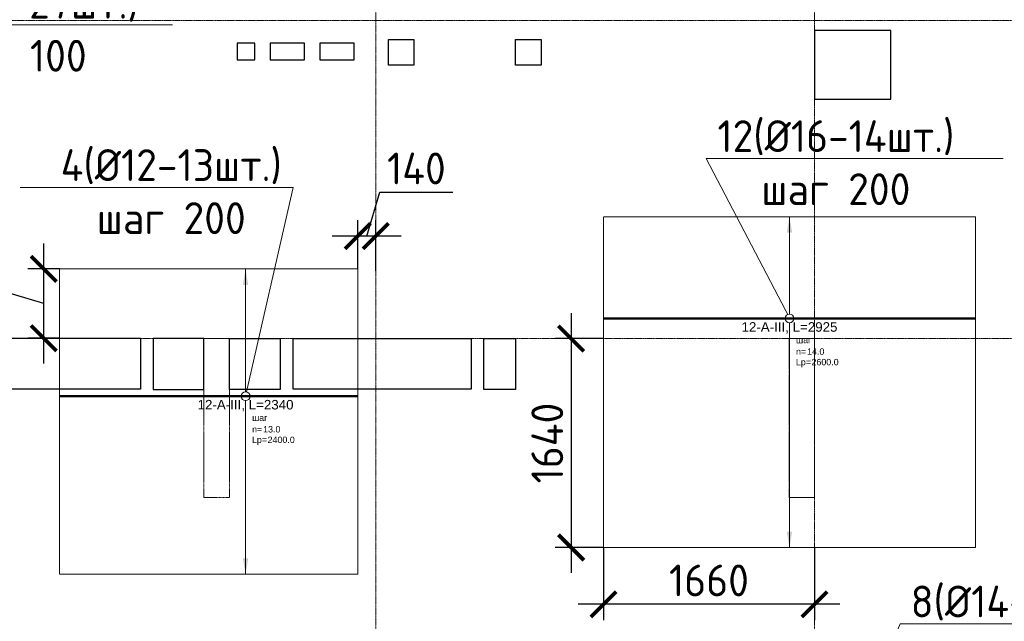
# Model space of a CAD drawing. Header units: millimetres. Extents: x -42044588 to 856694, y -806701 to 941911.
# Tile 229 of 256: x 14588 to 22330, y -429673 to -424944. Entities that reach past the tile are written whole.
import ezdxf
from ezdxf import colors
from ezdxf.entities.mleader import LeaderData, LeaderLine
from ezdxf.enums import TextEntityAlignment as Align
from ezdxf.math import Vec2, Vec3

# ---------------------------------------------------------------- set-up
doc = ezdxf.new("R2010")
doc.units = ezdxf.units.MM
doc.set_wipeout_variables(frame=1)
for name, pattern in [('01 Штриховая _4 мм_', [6, 3.5, -2.5]), ('______5', [1100, 800, -100, 100, -100]), ('DASHED', [7, 5, -2, 0]), ('GOST2.303 4', [7, 5, -2, 0]), ('осевая', [50.8, 31.75, -6.35, 6.35, -6.35])]:
    doc.linetypes.add(name, pattern=pattern)
doc.layers.add('0 @ 100', color=7, linetype='Continuous')
for name, color, linetype, lineweight in [('907Сл Осевые', 1, 'Continuous', 0), ('АрмСтер', 2, 'Continuous', 50), ('контур распр. стерхней', 2, 'GOST2.303 4', 20), ('Оси', 40, '______5', 18), ('Перекрытие ж_бетон', 1, 'Continuous', 30), ('подоснова', 151, 'Continuous', 5), ('РАЗМЕРЫ', 1, 'Continuous', 9)]:
    doc.layers.add(name, color=color, linetype=linetype, lineweight=lineweight)
doc.layers.add('АрмСтер_атрибуты', color=2, linetype='Continuous', lineweight=0, plot=False)
doc.layers.add('Колонна_ бетон', color=7, linetype='Continuous', lineweight=50, true_color=0xb4b496)
doc.styles.add('GOST-2.304_Type-B', font='GOST_Common.ttf')
doc.styles.get("Standard").update_dxf_attribs({"font": 'arial.ttf'})
doc.styles.add('Аннотативный', font='arial.ttf')
doc.styles.add('ГОСТ', font='GOST_Common.ttf')
doc.dimstyles.new('СПДС', dxfattribs={"dimscale": 100, "dimtxt": 2.5, "dimasz": 2, "dimexe": 1.25, "dimexo": 0, "dimtad": 1, "dimdec": 0, "dimrnd": 5, "dimtxsty": 'GOST-2.304_Type-B', "dimblk": 'ARCHTICK', "dimcen": 2.5, "dimdle": 2, "dimclrd": 1, "dimclre": 1, "dimclrt": 1, "dimadec": 0, "dimazin": 2, "dimtfac": 0.75, "dimtdec": 0, "dimtmove": 1, "dimatfit": 3, "dimfxl": 0, "dimtolj": 1, "dimarcsym": 0})

# ---------------------------------------------------------------- blocks, each defined once
blk = doc.blocks.new('подложка стн 1-го этажа')
at = {"layer": 'Колонна_ бетон', "color": 252, "linetype": 'DASHED', "lineweight": 0, "ltscale": 0.5, "true_color": 0x939598, "transparency": 33554687}
for p, q in [((20043.8, 14611.8, -200), (20043.8, 14611.8, -200)), ((20043.8, 14611.8, -200), (20043.8, 13361.8, -200)), ((20243.8, 14611.8, -200), (20043.8, 14611.8, -200)), ((20243.8, 14611.8, -200), (20243.8, 14611.8, -200)), ((20243.8, 14611.8, -200), (20243.8, 13361.8, -200)), ((24843.8, 14611.8, -200), (24643.8, 14611.8, -200)), ((24643.8, 14611.8, -200), (24643.8, 14611.8, -200)), ((24643.8, 14611.8, -200), (24643.8, 13361.8, -200)), ((24843.8, 14611.8, -200), (24843.8, 14611.8, -200)), ((24843.8, 13361.8, -200), (24843.8, 14611.8, -200)), ((20043.8, 13361.8, -200), (20043.8, 13361.8, -200)), ((20043.8, 13361.8, -200), (20243.8, 13361.8, -200)), ((20243.8, 13361.8, -200), (20243.8, 13361.8, -200)), ((24843.8, 13361.8, -200), (24643.8, 13361.8, -200)), ((24643.8, 13361.8, -200), (24643.8, 13361.8, -200)), ((24843.8, 13361.8, -200), (24843.8, 13361.8, -200))]:
    blk.add_line(p, q, dxfattribs=at)
blk = doc.blocks.new('цукцкц')
at = {"layer": 'Перекрытие ж_бетон', "elevation": 360}
blk.add_lwpolyline([(-261314, -580429.3), (-261714, -580429.3), (-261714, -580829.3), (-261314, -580829.3)], close=True, dxfattribs=at)
at = {"layer": 'Перекрытие ж_бетон'}
for points in [[(-261314, -581429.4), (-261714, -581429.4), (-261714, -581029.4), (-261314, -581029.4)], [(-261714, -583279.4), (-261714, -583029.4), (-261314, -583029.4), (-261314, -583279.4)]]:
    blk.add_lwpolyline(points, close=True, dxfattribs=at)
at = {"layer": 'Перекрытие ж_бетон', "ltscale": 100}
for points in [[(-259164, -582479.4), (-259164, -582279.4), (-258964, -582279.4), (-258964, -582479.4)], [(-259164, -583479.4), (-259164, -583279.4), (-258964, -583279.4), (-258964, -583479.4)]]:
    blk.add_lwpolyline(points, close=True, dxfattribs=at)
blk = doc.blocks.new('отв +6900')
at = {"layer": 'Перекрытие ж_бетон'}
for points in [[(-248461, -177837.1), (-248461, -177297.1), (-249061, -177297.1), (-249061, -177837.1)], [(-253461.2, -177397), (-253601.2, -177397), (-253601.2, -177527), (-253461.2, -177527)], [(-253071.2, -177397), (-253341.2, -177397), (-253341.2, -177527), (-253071.2, -177527)], [(-252681.2, -177397), (-252951.2, -177397), (-252951.2, -177527), (-252681.2, -177527)], [(-255630.9, -180115.9), (-255630.9, -179715.9), (-254360.9, -179715.9), (-254360.9, -180115.9)], [(-253160.7, -180117.1), (-253160.7, -179717.1), (-251760.7, -179717.1), (-251760.7, -180117.1)]]:
    blk.add_lwpolyline(points, close=True, dxfattribs=at)
at = {"color": 1, "rotation": 90}
blk.add_blockref('цукцкц', (-834690.3, 81594.9), dxfattribs=at)
blk = doc.blocks.new('_None')
blk = doc.blocks.new('*U5028')
at = {"layer": 'РАЗМЕРЫ'}
for p, q in [((112.5, 1000), (-112.5, 1000)), ((112.5, -1400), (-112.5, -1400))]:
    blk.add_line(p, q, dxfattribs=at)
at = {"layer": 'РАЗМЕРЫ', "ltscale": 15}
blk.add_line((0, -1400), (0, 1000), dxfattribs=at)
at = {"layer": 'РАЗМЕРЫ'}
for points in [[(0, 1000), (20.9, 874.8), (-20.9, 874.8)], [(0, -1400), (20.9, -1274.8), (-20.9, -1274.8)]]:
    blk.add_solid(points, dxfattribs=at)
at = {"layer": 'АрмСтер_атрибуты', "color": 215, "ltscale": 15, "style": 'Аннотативный'}
for s, p in [('шаг', (51.4, -194.2)), ('n=', (51.4, -285.1)), ('Lр=', (50.2, -367.8))]:
    blk.add_text(s, height=50, dxfattribs=at).set_placement(p)
at = {"layer": 'АрмСтер_атрибуты', "style": 'Аннотативный', "flags": 8}
blk.add_attdef('ПОЗ', (110, 29.6), '', height=75, dxfattribs=at)
at = {"layer": 'АрмСтер_атрибуты', "flags": 9}
for tag, p in [('МАССА', (-1033.5, -210.5)), ('ОБОЗНАЧЕНИЕ', (-1033.5, -324.4))]:
    blk.add_attdef(tag, p, '', height=75, dxfattribs=at)
at = {"layer": 'АрмСтер_атрибуты', "color": 215, "style": 'Аннотативный'}
for tag, p, flags in [('ШАГ', (190.9, -194.2), 10), ('КОЛ', (138, -285.1), 8), ('ШИРИНА', (172.9, -367.8), 8)]:
    blk.add_attdef(tag, p, '', height=50, dxfattribs=dict(at, flags=flags))
at = {"linetype": 'Continuous', "lineweight": 0}
blk.add_wipeout([(35, 0), (28.3, 20.6), (10.8, 33.3), (-10.8, 33.3), (-28.3, 20.6), (-35, 0), (-28.3, -20.6), (-10.8, -33.3), (10.8, -33.3), (28.3, -20.6)], dxfattribs=at)
at = {"color": 0, "linetype": 'ByBlock', "lineweight": -2, "ltscale": 100}
blk.add_line((-1462.5, 0), (877.5, 0), dxfattribs=at)
at = {"layer": 'РАЗМЕРЫ'}
blk.add_circle((0, 0), 35, dxfattribs=at)
at = {"layer": 'АрмСтер_атрибуты', "style": 'Аннотативный', "flags": 8}
blk.add_attdef('НАИМЕНОВАНИЕ', text='', height=75, dxfattribs=at).set_placement((0, -29.3), align=Align.TOP_CENTER)
blk = doc.blocks.new('*U5049')
at = {"layer": 'РАЗМЕРЫ'}
for p, q in [((112.5, 800), (-112.5, 800)), ((112.5, -1800), (-112.5, -1800))]:
    blk.add_line(p, q, dxfattribs=at)
at = {"layer": 'РАЗМЕРЫ', "ltscale": 15}
blk.add_line((0, -1800), (0, 800), dxfattribs=at)
at = {"layer": 'РАЗМЕРЫ'}
for points in [[(0, 800), (20.9, 674.8), (-20.9, 674.8)], [(0, -1800), (20.9, -1674.8), (-20.9, -1674.8)]]:
    blk.add_solid(points, dxfattribs=at)
at = {"layer": 'АрмСтер_атрибуты', "color": 215, "ltscale": 15, "style": 'Аннотативный'}
for s, p in [('шаг', (51.4, -194.2)), ('n=', (51.4, -285.1)), ('Lр=', (50.2, -367.8))]:
    blk.add_text(s, height=50, dxfattribs=at).set_placement(p)
at = {"layer": 'АрмСтер_атрибуты', "style": 'Аннотативный', "flags": 8}
blk.add_attdef('ПОЗ', (110, 29.6), '', height=75, dxfattribs=at)
at = {"layer": 'АрмСтер_атрибуты', "color": 215, "style": 'Аннотативный'}
for tag, p, flags in [('ШАГ', (190.9, -194.2), 10), ('КОЛ', (138, -285.1), 8), ('ШИРИНА', (172.9, -367.8), 8)]:
    blk.add_attdef(tag, p, '', height=50, dxfattribs=dict(at, flags=flags))
at = {"layer": 'АрмСтер_атрибуты', "flags": 9}
for tag, p in [('МАССА', (-1033.5, -410.5)), ('ОБОЗНАЧЕНИЕ', (-1033.5, -524.4))]:
    blk.add_attdef(tag, p, '', height=75, dxfattribs=at)
at = {"linetype": 'Continuous', "lineweight": 0}
blk.add_wipeout([(35, 0), (28.3, 20.6), (10.8, 33.3), (-10.8, 33.3), (-28.3, 20.6), (-35, 0), (-28.3, -20.6), (-10.8, -33.3), (10.8, -33.3), (28.3, -20.6)], dxfattribs=at)
at = {"color": 0, "linetype": 'ByBlock', "lineweight": -2, "ltscale": 100}
blk.add_line((-1462.5, 0), (1462.5, 0), dxfattribs=at)
at = {"layer": 'РАЗМЕРЫ'}
blk.add_circle((0, 0), 35, dxfattribs=at)
at = {"layer": 'АрмСтер_атрибуты', "style": 'Аннотативный', "flags": 8}
blk.add_attdef('НАИМЕНОВАНИЕ', text='', height=75, dxfattribs=at).set_placement((0, -29.3), align=Align.TOP_CENTER)
blk = doc.blocks.new('оси блок 2')
at = {"layer": 'Оси', "color": 16, "linetype": 'осевая', "lineweight": 0, "ltscale": 0.25, "transparency": 33554687}
for p, q in [((-72354.7, -322543), (-72354.7, -347914.1)), ((-68904.7, -322543), (-68904.7, -347914.1)), ((-89822.3, -335301.3), (-37238.5, -335301.3)), ((-89822.3, -337801.3), (-37238.5, -337801.3))]:
    blk.add_line(p, q, dxfattribs=at)
blk = doc.blocks.new('_ArchTick')
at = {"color": 0, "linetype": 'ByBlock', "const_width": 0.15}
blk.add_lwpolyline([(-0.5, -0.5), (0.5, 0.5)], dxfattribs=at)
blk = doc.blocks.new('*D6169')
at = {"layer": '907Сл Осевые', "color": 1, "lineweight": -2, "transparency": 16777216}
for p, q in [((14433.4, -427072.5), (14433.4, -426447.5)), ((14777.2, -427647.8), (14777.2, -426703.6)), ((14901.6, -426903.6), (14652.2, -426903.6)), ((14777.2, -427175.7), (14433.4, -427072.5)), ((14901.6, -427447.8), (14652.2, -427447.8))]:
    blk.add_line(p, q, dxfattribs=at)
at = {"layer": 'DEFPOINTS', "color": 0, "transparency": 16777216}
for p in [(14777.2, -426903.6), (14901.6, -426903.6), (14901.6, -427447.8)]:
    blk.add_point(p, dxfattribs=at)
at = {"layer": '907Сл Осевые', "color": 1, "lineweight": -2, "transparency": 16777216, "xscale": 200, "yscale": 200, "zscale": 200}
for p, rotation in [((14777.2, -426903.6), 90), ((14777.2, -427447.8), 270)]:
    blk.add_blockref('_ArchTick', p, dxfattribs=dict(at, rotation=rotation))
at = {"layer": '907Сл Осевые', "color": 1, "lineweight": 0, "transparency": 16777216, "insert": (14245.9, -426760), "char_height": 250, "attachment_point": 5, "rotation": 90, "style": 'GOST-2.304_Type-B'}
blk.add_mtext('\\A1;545', dxfattribs=at)
blk = doc.blocks.new('*D6170')
at = {"layer": '907Сл Осевые', "color": 1, "lineweight": -2, "transparency": 16777216}
for p, q in [((17316.7, -426644.9), (17419.8, -426301.1)), ((17419.8, -426301.1), (17994.8, -426301.1)), ((17246.2, -426903.6), (17246.2, -426519.9)), ((17387.1, -426917.5), (17387.1, -426519.9)), ((17587.1, -426644.9), (17046.2, -426644.9))]:
    blk.add_line(p, q, dxfattribs=at)
at = {"layer": 'DEFPOINTS', "color": 0, "transparency": 16777216}
for p in [(17246.2, -426644.9), (17246.2, -426903.6), (17387.1, -426917.5, 200)]:
    blk.add_point(p, dxfattribs=at)
at = {"layer": '907Сл Осевые', "color": 1, "lineweight": -2, "transparency": 16777216, "xscale": 200, "yscale": 200, "zscale": 200, "rotation": 180}
blk.add_blockref('_ArchTick', (17246.2, -426644.9), dxfattribs=at)
at = {"layer": '907Сл Осевые', "color": 1, "lineweight": -2, "transparency": 16777216, "xscale": 200, "yscale": 200, "zscale": 200}
blk.add_blockref('_ArchTick', (17387.1, -426644.9), dxfattribs=at)
at = {"layer": '907Сл Осевые', "color": 1, "lineweight": 0, "transparency": 16777216, "insert": (17707.3, -426113.6), "char_height": 250, "attachment_point": 5, "style": 'GOST-2.304_Type-B'}
blk.add_mtext('\\A1;140', dxfattribs=at)
blk = doc.blocks.new('*D6207')
at = {"layer": '907Сл Осевые', "color": 1, "lineweight": -2, "transparency": 16777216}
for p, q in [((19178.1, -429092.6), (19178.1, -429663.9)), ((20837.1, -429092.6), (20837.1, -429663.9)), ((21037.1, -429538.9), (18978.1, -429538.9))]:
    blk.add_line(p, q, dxfattribs=at)
at = {"layer": 'DEFPOINTS', "color": 0, "transparency": 16777216}
for p in [(19178.1, -429092.6), (20837.1, -429092.6, 200), (19178.1, -429538.9)]:
    blk.add_point(p, dxfattribs=at)
at = {"layer": '907Сл Осевые', "color": 1, "lineweight": -2, "transparency": 16777216, "xscale": 200, "yscale": 200, "zscale": 200, "rotation": 180}
blk.add_blockref('_ArchTick', (19178.1, -429538.9), dxfattribs=at)
at = {"layer": '907Сл Осевые', "color": 1, "lineweight": -2, "transparency": 16777216, "xscale": 200, "yscale": 200, "zscale": 200}
blk.add_blockref('_ArchTick', (20837.1, -429538.9), dxfattribs=at)
at = {"layer": '907Сл Осевые', "color": 1, "lineweight": 0, "transparency": 16777216, "insert": (20007.6, -429351.4), "char_height": 250, "attachment_point": 5, "style": 'GOST-2.304_Type-B'}
blk.add_mtext('\\A1;1660', dxfattribs=at)
blk = doc.blocks.new('*D6208')
at = {"layer": '907Сл Осевые', "color": 1, "lineweight": -2, "transparency": 16777216}
for p, q in [((18923.8, -427251), (18923.8, -429292.6)), ((19178.1, -427451), (18798.8, -427451)), ((19178.1, -429092.6), (18798.8, -429092.6))]:
    blk.add_line(p, q, dxfattribs=at)
at = {"layer": 'DEFPOINTS', "color": 0, "transparency": 16777216}
for p in [(19178.1, -427451, 200), (18923.8, -429092.6), (19178.1, -429092.6)]:
    blk.add_point(p, dxfattribs=at)
at = {"layer": '907Сл Осевые', "color": 1, "lineweight": -2, "transparency": 16777216, "xscale": 200, "yscale": 200, "zscale": 200}
for p, rotation in [((18923.8, -427451), 90), ((18923.8, -429092.6), 270)]:
    blk.add_blockref('_ArchTick', p, dxfattribs=dict(at, rotation=rotation))
at = {"layer": '907Сл Осевые', "color": 1, "lineweight": 0, "transparency": 16777216, "insert": (18736.3, -428271.8), "char_height": 250, "attachment_point": 5, "rotation": 90, "style": 'GOST-2.304_Type-B'}
blk.add_mtext('\\A1;1640', dxfattribs=at)

msp = doc.modelspace()

# ---------------------------------------------------------------- linework, layer by layer
at = {"layer": 'контур распр. стерхней', "linetype": '01 Штриховая _4 мм_'}
for points in [[(22103.107, -429092.595), (19178.101, -429092.595), (19178.11, -426492.595), (22103.107, -426492.595)], [(17246.19, -429302.13), (14901.634, -429302.13), (14901.643, -426903.584), (17246.199, -426903.584)]]:
    msp.add_lwpolyline(points, close=True, dxfattribs=at)

# ---------------------------------------------------------------- block references
for name, p in [('подложка стн 1-го этажа', (-4006.674, -442062.764, 560)), ('отв +6900', (269898.156, -247731.872, 200))]:
    msp.add_blockref(name, p)

# ---------------------------------------------------------------- leaders
at = {"layer": 'подоснова', "color": 6, "ltscale": 0.3}
ml = msp.add_multileader_mtext('Standard', dxfattribs=at)
ml.set_content('7*(%%C14-27шт.)\\Pшаг 100', color=6, style='GOST-2.304_Type-B')
ml.set_leader_properties(color=256, linetype='ByLayer', lineweight=15)
ml.set_arrow_properties(name='NONE')
ml.build(insert=Vec2(0, 0))
ml.multileader.update_dxf_attribs({"text_left_attachment_type": 6, "text_right_attachment_type": 6, "dogleg_length": 0.1, "arrow_head_size": 18})
ctx = ml.context
ctx.base_point, ctx.char_height, ctx.arrow_head_size, ctx.landing_gap_size, ctx.plane_origin = Vec3(13483.395, -424985.91), 250, 18, 20, Vec3(2416.416, -419711.9)
ctx.left_attachment, ctx.right_attachment, ctx.text_align_type = 6, 6, 1
notes = []
notes.append((ctx, [(0, (1, 1, 0), (13483.295, -424985.91), (1, 0), 0.1, [(0, [(13011.107, -422547.088)], 0, [])])]))
ctx.mtext.insert, ctx.mtext.alignment, ctx.mtext.flow_direction = Vec3(14550.933, -424685.91), 2, 5
at = {"layer": 'подоснова', "color": 4, "ltscale": 0.3}
ml = msp.add_multileader_mtext('Standard', dxfattribs=at)
ml.set_content('6(%%C12-5шт.)\\Pшаг 200', color=4, style='GOST-2.304_Type-B')
ml.set_leader_properties(color=256, linetype='ByLayer', lineweight=15)
ml.set_arrow_properties(name='NONE')
ml.build(insert=Vec2(0, 0))
ml.multileader.update_dxf_attribs({"text_left_attachment_type": 6, "text_right_attachment_type": 6, "dogleg_length": 0.1, "arrow_head_size": 18})
ctx = ml.context
ctx.base_point, ctx.char_height, ctx.arrow_head_size, ctx.landing_gap_size, ctx.plane_origin = Vec3(15988.466, -424377.723, 43150), 250, 18, 20, Vec3(6706.77, -419646.175, 43150)
ctx.left_attachment, ctx.right_attachment, ctx.text_align_type = 6, 6, 1
notes.append((ctx, [(0, (1, 1, 0), (15988.366, -424377.723, 43150), (1, 0), 0.1, [(0, [(16226.311, -423331.256, 43150)], 0, [])])]))
ctx.mtext.insert, ctx.mtext.alignment, ctx.mtext.flow_direction = Vec3(16870.966, -424077.723, 43150), 2, 5
at = {"layer": 'подоснова', "color": 5, "ltscale": 0.3}
ml = msp.add_multileader_mtext('Standard', dxfattribs=at)
ml.set_content('12(%%C16-14шт.)\\Pшаг 200', color=5, style='GOST-2.304_Type-B')
ml.set_leader_properties(color=256, linetype='ByLayer', lineweight=15)
ml.set_arrow_properties(name='NONE')
ml.build(insert=Vec2(0, 0))
ml.multileader.update_dxf_attribs({"text_left_attachment_type": 6, "text_right_attachment_type": 6, "dogleg_length": 0.1, "arrow_head_size": 18})
ctx = ml.context
ctx.base_point, ctx.char_height, ctx.arrow_head_size, ctx.landing_gap_size, ctx.plane_origin = Vec3(19985.466, -426034.723, 43150), 250, 18, 20, Vec3(10703.77, -421303.175, 43150)
ctx.left_attachment, ctx.right_attachment, ctx.text_align_type = 6, 6, 1
notes.append((ctx, [(0, (1, 1, 0), (19985.366, -426034.723, 43150), (1, 0), 0.1, [(0, [(20641.84, -427288.135, 43150)], 0, [])])]))
ctx.mtext.insert, ctx.mtext.alignment, ctx.mtext.flow_direction = Vec3(21005.466, -425734.723, 43150), 2, 5
at = {"layer": 'подоснова', "color": 4, "ltscale": 0.3}
ml = msp.add_multileader_mtext('Standard', dxfattribs=at)
ml.set_content('4(%%C12-13шт.)\\Pшаг 200', color=4, style='GOST-2.304_Type-B')
ml.set_leader_properties(color=256, linetype='ByLayer', lineweight=15)
ml.set_arrow_properties(name='NONE')
ml.build(insert=Vec2(0, 0))
ml.multileader.update_dxf_attribs({"text_left_attachment_type": 6, "text_right_attachment_type": 6, "dogleg_length": 0.1, "arrow_head_size": 18})
ctx = ml.context
ctx.base_point, ctx.char_height, ctx.arrow_head_size, ctx.landing_gap_size, ctx.plane_origin = Vec3(14822.168, -426262.345), 250, 18, 20, Vec3(5929.865, -421530.797)
ctx.left_attachment, ctx.right_attachment, ctx.text_align_type = 6, 6, 1
notes.append((ctx, [(1, (1, 1, 0), (16737.268, -426262.345), (-1, 0), 0.1, [(0, [(16364.143, -427903.584)], 0, [])])]))
ctx.mtext.insert, ctx.mtext.alignment, ctx.mtext.flow_direction = Vec3(15779.668, -425962.345), 2, 5
at = {"layer": 'подоснова', "color": 6, "ltscale": 0.3}
ml = msp.add_multileader_mtext('Standard', dxfattribs=at)
ml.set_content('8(%%C14-12шт.)\\Pшаг 200', color=6, style='GOST-2.304_Type-B')
ml.set_leader_properties(color=256, linetype='ByLayer', lineweight=15)
ml.set_arrow_properties(name='NONE')
ml.build(insert=Vec2(0, 0))
ml.multileader.update_dxf_attribs({"text_left_attachment_type": 6, "text_right_attachment_type": 6, "dogleg_length": 0.1, "arrow_head_size": 18})
ctx = ml.context
ctx.base_point, ctx.char_height, ctx.arrow_head_size, ctx.landing_gap_size, ctx.plane_origin = Vec3(21511.437, -429691.972), 250, 18, 20, Vec3(10572.298, -425250.375)
ctx.left_attachment, ctx.right_attachment, ctx.text_align_type = 6, 6, 1
notes.append((ctx, [(0, (1, 1, 0), (21511.337, -429691.972), (1, 0), 0.1, [(0, [(20700.618, -431588.995)], 0, [])])]))
ctx.mtext.insert, ctx.mtext.alignment, ctx.mtext.flow_direction = Vec3(22468.937, -429391.972), 2, 5
for ctx, leaders in notes:
    for number, flags, end, landing, length, lines in leaders:
        leader = LeaderData()
        leader.index, (leader.has_last_leader_line, leader.has_dogleg_vector, leader.attachment_direction) = number, flags
        leader.last_leader_point, leader.dogleg_vector, leader.dogleg_length = Vec3(end), Vec3(landing), length
        for number, points, colour, breaks in lines:
            line = LeaderLine()
            line.index, line.vertices, line.color, line.breaks = number, Vec3.list(points), colors.encode_raw_color(colour), breaks
            leader.lines.append(line)
        ctx.leaders.append(leader)

# ---------------------------------------------------------------- next in the draw order: block references
at = {"layer": 'АрмСтер', "ltscale": 15}
ref = msp.add_blockref('*U5049', (20640.61, -427292.595), dxfattribs=at)
ref.add_attrib('НАИМЕНОВАНИЕ', '12-A-III, L=2925', dxfattribs={"layer": 'АрмСтер_атрибуты', "height": 75, "style": 'Аннотативный', "flags": 8}).set_placement((20640.61, -427321.933), align=Align.TOP_CENTER)
ref.add_attrib('КОЛ', '14.0', (20778.659, -427577.72), dxfattribs={"layer": 'АрмСтер_атрибуты', "color": 215, "height": 50, "style": 'Аннотативный', "flags": 8})
ref.add_attrib('ШИРИНА', '2600.0', (20813.495, -427660.394), dxfattribs={"layer": 'АрмСтер_атрибуты', "color": 215, "height": 50, "style": 'Аннотативный', "flags": 8})
ref = msp.add_blockref('*U5028', (16364.143, -427903.584), dxfattribs=at)
ref.add_attrib('НАИМЕНОВАНИЕ', '12-A-III, L=2340', dxfattribs={"layer": 'АрмСтер_атрибуты', "height": 75, "style": 'Аннотативный', "flags": 8}).set_placement((16364.143, -427932.923), align=Align.TOP_CENTER)
ref.add_attrib('КОЛ', '13.0', (16502.192, -428188.709), dxfattribs={"layer": 'АрмСтер_атрибуты', "color": 215, "height": 50, "style": 'Аннотативный', "flags": 8})
ref.add_attrib('ШИРИНА', '2400.0', (16537.028, -428271.384), dxfattribs={"layer": 'АрмСтер_атрибуты', "color": 215, "height": 50, "style": 'Аннотативный', "flags": 8})

# ---------------------------------------------------------------- next in the draw order: block references
at = {"layer": 'подоснова', "color": 5, "ltscale": 0.3}
msp.add_blockref('оси блок 2', (89741.825, -89649.648, 200), dxfattribs=at)

# ---------------------------------------------------------------- next in the draw order: texts
at = {"ltscale": 100, "insert": (-133805.873, -427787.508), "char_height": 250, "attachment_point": 1, "style": 'ГОСТ'}
msp.add_mtext_dynamic_manual_height_columns('\\pi1250,t1750;1.^IПроизводство работ вести в строгом соответствии с требованиями СП 70.13330.2012 "Несущие и ограждающие конструкции" и проектом производства работ.{\\H1.83333x; }\\P2.^IПеред бетонированием арматуру и основание, на которую укладывается бетонная смесь, очистить от {\\H1.55556x; }ржавчины и грязи. {\\H1.64815x; }\\P3.^IБетонирование вести слоем на всю толщину  плит. Захватки при бетонировании должны быть отсечены {\\H1.61728x; }вертикальными швами. Бетон применять класса В25. Заполнителем для бетона служит щебень твердых пород, {\\H1.62757x; }наибольшая фракция щебня не должна превышать 40мм.{\\H1.62414x; }\\P4.^IВ процессе бетонирования обеспечить соблюдение защитных слоев и мест положения рабочей арматуры {\\H1.62529x; }согласно проекту. Материал фиксаторов для нижней арматуры фундаментных плит выбирается проектом производства {\\H1.6249x; }работ, исходя из конкретных возможностей строительной организации.{\\H1.62503x; }\\P5.^IПроектом принято соединение рабочих стержней арматуры монолитной плиты внахлестку (без сварки). {\\H1.72499x; }\\P6.^IСварные арматурные каркасы изготовить на заводе-изготовители. {\\H1.67917x; }\\P7.^IКрестообразные соединения стержней арматуры 1-го и 2-го рядов, а также 3-го и 4-го рядов между собой {\\H1.60694x; }выполнить вязкой отожженной проволокой диаметром 2,0-3,0 мм. Допускается применение специальных соединительных {\\H1.63102x; }элементов - пластмассовых или проволочных фиксаторов. Соединение арматуры допускается предусматривать не во всех {\\H1.62299x; }местах пересечения стержней арматуры. При этом должны быть связаны вязальной проволокой все пересечения стержней {\\H1.62567x; }в 2-х крайних рядах по периметру плит, остальные узлы могут быть соединены через узел в шахматном порядке (схему {\\H1.72478x; }вязки стержней см. на данном листе).{\\H1.77924x; }', width=18954.38214, gutter_width=12.5, heights=[0], dxfattribs=at)
at = {"layer": '0 @ 100', "insert": (-41963.959, -385058.983), "char_height": 300, "width": 18500, "attachment_point": 1, "style": 'ГОСТ'}
msp.add_mtext('\\pi-900,l900,t900;{\\C7;1.^IАрмирование монолитной плиты  состоит из основного армирования ∅10 А500С с шагом  200х200мм  в нижней зоне, основного армирования ∅10 А500С с шагом  200х200мм  в  верхней зоне и дополнительного армирования, указанного на схемах армирования.\\P2.^IАрмирование плиты предусмотрено отдельными  стержнями заводской длины по осям Х и Y. При недостатке заводской длины стержней для армирования плиты, стыки стержней осуществлять внахлестку без  сварки. Стыки арматуры внахлестку должны располагаться вразбежку (через шаг). См. деталь стыковки арматуры.\\P3.^IВерхнюю и нижнюю арматуру вязать вязальной проволокой через пересечение.  Стержни основной и дополнительной арматуры укладывать в соответствии с сечениями .\\P4.^IПо периметру плиты и у отверстий  у концов основной арматуры устанавливать П-образные элементы Ск1.\\P5.^IПозиции со знаком "*" укладываются с шагом 100 мм\\P6.^IДля фиксации в проектном положении стержней верхней сетки устанавливать фиксаторы Ф1 с шагом 600х600мм.\\P7.^IДиаметр оправки стержня при d<20мм - 5d, при d≥20мм - 8d\\P8.^IКаркасы поперечного армирования устанавливаются до начала устройство верхней сетки армирования.\\P9.^IОбрамления отверстий см. лист 8. В местах расположения отверстий осуществить прерывания основной и дополнительной сеток арматуры. Отверстия обрамляются двумя стержнями арматуры, расход стали на обрамление учтен на листе 40.\\P10.^IПроемы размерами до 300х300 допускается выполнять по месту методом алмазного бурения.\\P11.^IСечения 3-3;4-4;5-5 см. лист 8.}', dxfattribs=at)

# ---------------------------------------------------------------- next in the draw order: dimensions: what is measured, and where the dimension line sits
at = {"layer": '907Сл Осевые', "lineweight": 0}
for base, p1, p2, picture, middle in [((17246.199, -426644.885), (17387.107, -426917.519, 200), (17246.199, -426903.584), '*D6170', (17482.278, -426113.635)), ((19178.101, -429538.896), (20837.107, -429092.595, 200), (19178.101, -429092.589), '*D6207', (20007.604, -429351.396))]:
    dim = msp.add_linear_dim(base=base, p1=p1, p2=p2, dimstyle='СПДС', dxfattribs=at)
    dim.commit()
    dim.dimension.update_dxf_attribs({"geometry": picture, "text_midpoint": middle})
for base, p1, p2, picture, middle in [((14777.169, -426903.584), (14901.641, -427447.758), (14901.641, -426903.584), '*D6169', (14245.919, -427010.046)), ((18923.808, -429092.589), (19178.107, -427450.97, 200), (19178.101, -429092.589), '*D6208', (18736.308, -428271.779))]:
    dim = msp.add_linear_dim(base=base, p1=p1, p2=p2, angle=90, dimstyle='СПДС', dxfattribs=at)
    dim.commit()
    dim.dimension.update_dxf_attribs({"geometry": picture, "text_midpoint": middle})

doc.saveas('drawing.dxf')
